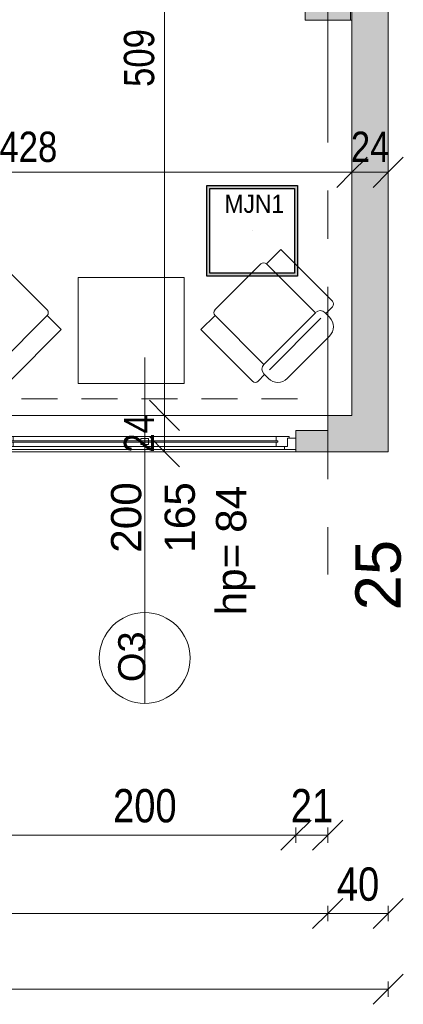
# Model space of a CAD drawing. Header units: centimetres. Extents: x -1631 to 21770, y -8842 to 3590.
# Tile 122 of 150: x 984 to 1237, y -257 to 394. Entities that reach past the tile are written whole.
import ezdxf

# ---------------------------------------------------------------- set-up
doc = ezdxf.new("R2010")
doc.units = ezdxf.units.CM
doc.linetypes.add('Oś', pattern=[222.25, 127, -31.75, 31.75, -31.75])
doc.linetypes.add('Ponad', pattern=[39.688, 23.813, -15.875])
for name, color, linetype, lineweight in [('A-ANNO-DIMS', 211, 'Continuous', 13), ('A-ANNO-DIMS-100', 211, 'Continuous', 13), ('A-FLOR-OVHD', 1, 'Ponad', 9), ('A-GLAZ', 151, 'Continuous', 13), ('A-GLAZ-IDEN', 152, 'Continuous', 13), ('A-WALL', 113, 'Continuous', 13), ('A-WALL-PATT', 111, 'Continuous', 13), ('I-FURN', 30, 'Continuous', 9), ('S-COLS', 52, 'Continuous', 13), ('S-GRID', 1, 'Continuous', 13), ('S-GRID-IDEN', 1, 'Continuous', 13)]:
    doc.layers.add(name, color=color, linetype=linetype, lineweight=lineweight)
doc.layers.add('E_oprawy', color=12, linetype='Continuous')
doc.styles.add('Arial', font='arial.ttf', dxfattribs={"width": 0.9, "height": 18})
doc.styles.add('Arial Narrow_1', font='ARIALN.TTF', dxfattribs={"height": 22})
doc.styles.add('Arial Narrow_5', font='ARIALN.TTF', dxfattribs={"height": 20})
doc.styles.add('Arial_10', font='arial.ttf', dxfattribs={"height": 20})
doc.styles.add('Arial_13', font='arial.ttf', dxfattribs={"height": 0.2})
doc.styles.add('Arial_7', font='arial.ttf', dxfattribs={"height": 30})
doc.styles.add('Arial_8', font='arial.ttf', dxfattribs={"height": 18})
doc.dimstyles.new('Diagonal_1_100__0_1_', dxfattribs={"dimscale": 30.48, "dimtxt": 22.515481, "dimasz": 0.656168, "dimexe": 0.164042, "dimexo": 0.0625, "dimgap": 0.065617, "dimtad": 1, "dimdec": 1, "dimrnd": 0.1, "dimdsep": 46, "dimtxsty": 'Arial Narrow_1', "dimblk1": 'OBLIQUE', "dimblk2": 'OBLIQUE', "dimsah": 1, "dimcen": 0.09, "dimazin": 0, "dimtfac": 1, "dimtdec": 4, "dimtix": 1, "dimtmove": 0, "dimatfit": 3, "dimfxl": 0, "dimtvp": 1, "dimtolj": 1, "dimtzin": 0, "dimarcsym": 0})
doc.dimstyles.new('Diagonal_1_100__0__wewnętrzne_1', dxfattribs={"dimscale": 30.48, "dimtxt": 20.468619, "dimasz": 0.656168, "dimexe": 0.164042, "dimexo": 0.0625, "dimgap": 0.032808, "dimtad": 1, "dimdec": 0, "dimdsep": 46, "dimtxsty": 'Arial Narrow_5', "dimblk1": 'OBLIQUE', "dimblk2": 'OBLIQUE', "dimsah": 1, "dimcen": 0.09, "dimazin": 0, "dimtfac": 1, "dimtdec": 4, "dimtix": 1, "dimtmove": 0, "dimatfit": 3, "dimfxl": 0, "dimtvp": 1, "dimtolj": 1, "dimtzin": 0, "dimarcsym": 0})
doc.dimstyles.new('Diagonal_1_100__0__wewnętrzne_2', dxfattribs={"dimscale": 30.48, "dimtxt": 20.468619, "dimasz": 0.656168, "dimexe": 0.164042, "dimexo": 0.0625, "dimgap": 0.032808, "dimtad": 1, "dimdec": 0, "dimdsep": 46, "dimtxsty": 'Arial Narrow_5', "dimblk1": 'OBLIQUE', "dimblk2": 'OBLIQUE', "dimsah": 1, "dimcen": 0.09, "dimazin": 0, "dimtfac": 1, "dimtdec": 4, "dimtix": 1, "dimtmove": 2, "dimatfit": 3, "dimfxl": 0, "dimtvp": 1, "dimtolj": 1, "dimtzin": 0, "dimarcsym": 0})

# ---------------------------------------------------------------- blocks, each defined once
blk = doc.blocks.new('M_Concrete-Square-Column - 300 x 300mm-1794509-5_piętro III __10_50 m_ - stan projektowany')
at = {"layer": 'S-COLS', "lineweight": 9}
blk.add_hatch(color=254, dxfattribs=at).paths.add_polyline_path([(15, -15), (15, 15), (-15, 15), (-15, -15)], flags=0)
for p, q in [((15, 15), (-15, 15)), ((-15, 15), (-15, -15)), ((15, -15), (15, 15)), ((-15, -15), (15, -15))]:
    blk.add_line(p, q, dxfattribs=at)
blk = doc.blocks.new('Blat - Blat-1285693-5_piętro III __10_50 m_ - stan projektowany')
at = {"layer": 'I-FURN'}
for p, q in [((0, 70), (0, 0)), ((70, 70), (0, 70)), ((70, 0), (70, 70)), ((0, 0), (70, 0))]:
    blk.add_line(p, q, dxfattribs=at)
blk = doc.blocks.new('fotel - kanapa-2455244-5_piętro III __10_50 m_ - stan projektowany')
at = {"layer": 'I-FURN'}
for p, q in [((-43.88, 33.89), (-4.28, 33.89)), ((-52.65, 21.53), (-58.79, 21.53)), ((-52.65, 20.72), (-52.65, 25.11)), ((-48.26, 21.53), (0, 21.53)), ((4.5, 25.11), (4.5, 20.72)), ((4.59, 21.53), (10.73, 21.53)), ((-61.42, -29.29), (-61.42, 18.9)), ((-48.26, 16.34), (-48.26, -29.29)), ((0, 16.34), (-48.26, 16.34)), ((0, 16.34), (0, -29.29)), ((13.36, 18.9), (13.36, -29.29)), ((-48.26, -29.29), (-61.42, -29.29)), ((-2.63, -31.93), (-45.63, -31.93)), ((13.36, -29.29), (0, -29.29))]:
    blk.add_line(p, q, dxfattribs=at)
for centre, radius, start, end in [((-43.88, 25.11), 8.77, 90, 180), ((-4.28, 25.11), 8.77, 0, 90), ((-58.79, 18.9), 2.63, 90, 180), ((-48.26, 20.72), 4.39, 180, 270), ((0.11, 20.72), 4.39, 270, 360), ((10.73, 18.9), 2.63, 360, 90), ((-45.63, -29.29), 2.63, 180, 270), ((-2.63, -29.29), 2.63, 270, 0)]:
    blk.add_arc(centre, radius, start, end, dxfattribs=at)
blk = doc.blocks.new('fotel - kanapa-2455383-5_piętro III __10_50 m_ - stan projektowany')
at = {"layer": 'I-FURN'}
for p, q in [((-61.42, 29.29), (-61.42, -18.9)), ((-48.26, 29.29), (-61.42, 29.29)), ((-48.26, -16.34), (-48.26, 29.29)), ((-2.63, 31.93), (-45.63, 31.93)), ((0, -16.34), (0, 29.29)), ((13.36, 29.29), (0, 29.29)), ((13.36, -18.9), (13.36, 29.29)), ((0, -16.34), (-48.26, -16.34)), ((-52.65, -21.53), (-58.79, -21.53)), ((-52.65, -20.72), (-52.65, -25.11)), ((-48.26, -21.53), (0, -21.53)), ((4.5, -25.11), (4.5, -20.72)), ((4.59, -21.53), (10.73, -21.53)), ((-43.88, -33.89), (-4.28, -33.89))]:
    blk.add_line(p, q, dxfattribs=at)
for centre, radius, start, end in [((-45.63, 29.29), 2.63, 90, 180), ((-2.63, 29.29), 2.63, 360, 90), ((-58.79, -18.9), 2.63, 180, 270), ((-48.26, -20.72), 4.39, 90, 180), ((0.11, -20.72), 4.39, 0, 90), ((10.73, -18.9), 2.63, 270, 0), ((-43.88, -25.11), 8.77, 180, 270), ((-4.28, -25.11), 8.77, 270, 360)]:
    blk.add_arc(centre, radius, start, end, dxfattribs=at)
blk = doc.blocks.new('Okno - automatyczna etykieta - 200x165 _projektowane_-2623157-5_piętro III __10_50 m_ - stan projektowany')
at = {"layer": 'A-GLAZ'}
for p, q in [((-92.5, 5.5), (-100, 5.5)), ((-100, 5.5), (-100, -2)), ((-100, 5.5), (100, 5.5)), ((-87, 3.5), (-94.5, 3.5)), ((-94.5, 3.5), (-94.5, -2)), ((-94.5, -2), (-94.5, 3.5)), ((-94.5, 3.5), (-92.5, 3.5)), ((-92.5, 3.5), (-92.5, 5.5)), ((92.5, 5.5), (-92.5, 5.5)), ((88, 0.75), (-88, 0.75)), ((-88, 0.75), (-88, -0.25)), ((-88, -0.25), (-88, 0.75)), ((-88, 0.75), (-87, 0.75)), ((-87, 0.75), (-87, 3.5)), ((87, 3.5), (-87, 3.5)), ((2.5, 2.25), (-2.5, 2.25)), ((-2.5, 2.25), (-2.5, -1.75)), ((2.5, -1.75), (2.5, 2.25)), ((94.5, 3.5), (87, 3.5)), ((87, 3.5), (87, 0.75)), ((87, 0.75), (88, 0.75)), ((88, -0.25), (88, 0.75)), ((88, 0.75), (88, -0.25)), ((100, 5.5), (92.5, 5.5)), ((92.5, 5.5), (92.5, 3.5)), ((92.5, 3.5), (94.5, 3.5)), ((94.5, -2), (94.5, 3.5)), ((94.5, 3.5), (94.5, -2)), ((100, -2), (100, 5.5)), ((-100, -2), (-94.5, -2)), ((-94.5, -2), (-95.5, -2)), ((-95.5, -2), (-95.5, -3)), ((-95.5, -3), (-87, -3)), ((-88, -0.25), (88, -0.25)), ((-87, -0.25), (-88, -0.25)), ((-87, -3), (-87, -0.25)), ((87, -3), (-87, -3)), ((-2.5, -1.75), (2.5, -1.75)), ((87, -0.25), (87, -3)), ((88, -0.25), (87, -0.25)), ((87, -3), (95.5, -3)), ((95.5, -2), (94.5, -2)), ((94.5, -2), (100, -2)), ((95.5, -3), (95.5, -2))]:
    blk.add_line(p, q, dxfattribs=at)
blk = doc.blocks.new('DIMBLOCK1-5_piętro III __10_50 m_ - stan projektowany')
at = {"layer": 'A-ANNO-DIMS-100', "transparency": 16777216}
for p, q in [((-1252.62, -246.77), (-1242.62, -236.77)), ((1227.38, -246.77), (1237.38, -236.77)), ((-1252.62, -246.77), (-1262.62, -256.77)), ((-1252.62, -241.77), (-1252.62, -251.77)), ((-1252.62, -246.77), (-1252.62, -241.77)), ((-1252.62, -246.77), (1227.38, -246.77)), ((1227.38, -246.77), (1217.38, -256.77)), ((1227.38, -241.77), (1227.38, -251.77)), ((1227.38, -246.77), (1227.38, -241.77))]:
    blk.add_line(p, q, dxfattribs=at)
at = {"layer": 'A-ANNO-DIMS-100', "color": 0, "transparency": 16777216, "insert": (-40.5, -216.33), "char_height": 22, "width": 66.9031, "attachment_point": 1, "line_spacing_factor": 0.974696, "style": 'Arial Narrow_1'}
blk.add_mtext('2480', dxfattribs=at)
blk = doc.blocks.new('_Oblique')
at = {"color": 0, "linetype": 'ByBlock', "lineweight": -2}
blk.add_line((-0.5, -0.5), (0.5, 0.5), dxfattribs=at)
blk = doc.blocks.new('DIMBLOCK2-5_piętro III __10_50 m_ - stan projektowany')
at = {"layer": 'A-ANNO-DIMS-100', "transparency": 16777216}
for p, q in [((1187.38, -196.77), (1197.38, -186.77)), ((1227.38, -196.77), (1237.38, -186.77)), ((1187.38, -191.77), (1187.38, -201.77)), ((1187.38, -196.77), (1187.38, -191.77)), ((1227.38, -191.77), (1227.38, -201.77)), ((1227.38, -196.77), (1227.38, -191.77)), ((1187.38, -196.77), (1177.38, -206.77)), ((1227.38, -196.77), (1187.38, -196.77)), ((1227.38, -196.77), (1217.38, -206.77))]:
    blk.add_line(p, q, dxfattribs=at)
at = {"layer": 'A-ANNO-DIMS-100', "color": 0, "transparency": 16777216, "insert": (1193.44, -166.33), "char_height": 22, "width": 33.4516, "attachment_point": 1, "line_spacing_factor": 0.974696, "style": 'Arial Narrow_1'}
blk.add_mtext('40', dxfattribs=at)
blk = doc.blocks.new('DIMBLOCK3-5_piętro III __10_50 m_ - stan projektowany')
at = {"layer": 'A-ANNO-DIMS-100', "transparency": 16777216}
for p, q in [((587.38, -196.77), (597.38, -186.77)), ((1187.38, -196.77), (1197.38, -186.77)), ((587.38, -191.77), (587.38, -201.77)), ((587.38, -196.77), (587.38, -191.77)), ((1187.38, -191.77), (1187.38, -201.77)), ((1187.38, -196.77), (1187.38, -191.77)), ((587.38, -196.77), (577.38, -206.77)), ((1187.38, -196.77), (587.38, -196.77)), ((1187.38, -196.77), (1177.38, -206.77))]:
    blk.add_line(p, q, dxfattribs=at)
at = {"layer": 'A-ANNO-DIMS-100', "color": 0, "transparency": 16777216, "insert": (866.47, -166.33), "char_height": 22, "width": 50.1774, "attachment_point": 1, "line_spacing_factor": 0.974696, "style": 'Arial Narrow_1'}
blk.add_mtext('600', dxfattribs=at)
blk = doc.blocks.new('DIMBLOCK57-5_piętro III __10_50 m_ - stan projektowany')
at = {"layer": 'A-ANNO-DIMS-100', "transparency": 16777216}
for p, q in [((1079.48, 132.33), (1069.48, 142.33)), ((1084.48, 132.33), (1074.48, 132.33)), ((1079.48, 108.33), (1079.48, 132.33)), ((1079.48, 132.33), (1089.48, 122.33)), ((1079.48, 132.33), (1084.48, 132.33)), ((1079.48, 108.33), (1069.48, 118.33)), ((1084.48, 108.33), (1074.48, 108.33)), ((1079.48, 108.33), (1089.48, 98.33)), ((1079.48, 108.33), (1084.48, 108.33))]:
    blk.add_line(p, q, dxfattribs=at)
at = {"layer": 'A-ANNO-DIMS-100', "color": 0, "transparency": 16777216, "insert": (1052.64, 107.65), "char_height": 20, "width": 30.4105, "attachment_point": 1, "rotation": 90, "line_spacing_factor": 0.974696, "style": 'Arial Narrow_5'}
blk.add_mtext('24', dxfattribs=at)
blk = doc.blocks.new('DIMBLOCK58-5_piętro III __10_50 m_ - stan projektowany')
at = {"layer": 'A-ANNO-DIMS-100', "transparency": 16777216}
for p, q in [((1079.48, 640.83), (1069.48, 650.83)), ((1074.48, 640.83), (1084.48, 640.83)), ((1079.48, 640.83), (1074.48, 640.83)), ((1079.48, 132.33), (1079.48, 640.83)), ((1079.48, 640.83), (1089.48, 630.83)), ((1079.48, 132.33), (1069.48, 142.33)), ((1084.48, 132.33), (1074.48, 132.33)), ((1079.48, 132.33), (1089.48, 122.33)), ((1079.48, 132.33), (1084.48, 132.33))]:
    blk.add_line(p, q, dxfattribs=at)
at = {"layer": 'A-ANNO-DIMS-100', "color": 0, "transparency": 16777216, "insert": (1052.64, 349.28), "char_height": 20, "width": 45.6158, "attachment_point": 1, "rotation": 90, "line_spacing_factor": 0.974696, "style": 'Arial Narrow_5'}
blk.add_mtext('509', dxfattribs=at)
blk = doc.blocks.new('DIMBLOCK161-5_piętro III __10_50 m_ - stan projektowany')
at = {"layer": 'A-ANNO-DIMS-100', "transparency": 16777216}
for p, q in [((1203.38, 292.9), (1213.38, 302.9)), ((1227.38, 292.9), (1237.38, 302.9)), ((1203.38, 292.9), (1193.38, 282.9)), ((1203.38, 287.9), (1203.38, 297.9)), ((1227.38, 292.9), (1203.38, 292.9)), ((1203.38, 292.9), (1203.38, 287.9)), ((1227.38, 292.9), (1217.38, 282.9)), ((1227.38, 287.9), (1227.38, 297.9)), ((1227.38, 292.9), (1227.38, 287.9))]:
    blk.add_line(p, q, dxfattribs=at)
at = {"layer": 'A-ANNO-DIMS-100', "color": 0, "transparency": 16777216, "insert": (1202.71, 319.75), "char_height": 20, "width": 30.4105, "attachment_point": 1, "line_spacing_factor": 0.974696, "style": 'Arial Narrow_5'}
blk.add_mtext('24', dxfattribs=at)
blk = doc.blocks.new('DIMBLOCK162-5_piętro III __10_50 m_ - stan projektowany')
at = {"layer": 'A-ANNO-DIMS-100', "transparency": 16777216}
for p, q in [((775.38, 292.9), (785.38, 302.9)), ((1203.38, 292.9), (1213.38, 302.9)), ((775.38, 292.9), (765.38, 282.9)), ((775.38, 287.9), (775.38, 297.9)), ((1203.38, 292.9), (775.38, 292.9)), ((775.38, 292.9), (775.38, 287.9)), ((1203.38, 292.9), (1193.38, 282.9)), ((1203.38, 287.9), (1203.38, 297.9)), ((1203.38, 292.9), (1203.38, 287.9))]:
    blk.add_line(p, q, dxfattribs=at)
at = {"layer": 'A-ANNO-DIMS-100', "color": 0, "transparency": 16777216, "insert": (970.37, 319.75), "char_height": 20, "width": 45.6158, "attachment_point": 1, "line_spacing_factor": 0.974696, "style": 'Arial Narrow_5'}
blk.add_mtext('428', dxfattribs=at)
blk = doc.blocks.new('DIMBLOCK252-5_piętro III __10_50 m_ - stan projektowany')
at = {"layer": 'A-ANNO-DIMS-100', "transparency": 16777216}
for p, q in [((1166.38, -145.01), (1176.38, -135.01)), ((1187.38, -145.01), (1197.38, -135.01)), ((1166.38, -140.01), (1166.38, -150.01)), ((1166.38, -145.01), (1166.38, -140.01)), ((1187.38, -140.01), (1187.38, -150.01)), ((1187.38, -145.01), (1187.38, -140.01)), ((1166.38, -145.01), (1156.38, -155.01)), ((1187.38, -145.01), (1166.38, -145.01)), ((1187.38, -145.01), (1177.38, -155.01))]:
    blk.add_line(p, q, dxfattribs=at)
at = {"layer": 'A-ANNO-DIMS-100', "color": 0, "transparency": 16777216, "insert": (1162.94, -114.57), "char_height": 22, "width": 33.4516, "attachment_point": 1, "line_spacing_factor": 0.974696, "style": 'Arial Narrow_1'}
blk.add_mtext('21', dxfattribs=at)
blk = doc.blocks.new('DIMBLOCK253-5_piętro III __10_50 m_ - stan projektowany')
at = {"layer": 'A-ANNO-DIMS-100', "transparency": 16777216}
for p, q in [((966.38, -145.01), (976.38, -135.01)), ((1166.38, -145.01), (1176.38, -135.01)), ((966.38, -140.01), (966.38, -150.01)), ((966.38, -145.01), (966.38, -140.01)), ((1166.38, -140.01), (1166.38, -150.01)), ((1166.38, -145.01), (1166.38, -140.01)), ((966.38, -145.01), (956.38, -155.01)), ((1166.38, -145.01), (966.38, -145.01)), ((1166.38, -145.01), (1156.38, -155.01))]:
    blk.add_line(p, q, dxfattribs=at)
at = {"layer": 'A-ANNO-DIMS-100', "color": 0, "transparency": 16777216, "insert": (1045.47, -114.57), "char_height": 22, "width": 50.1774, "attachment_point": 1, "line_spacing_factor": 0.974696, "style": 'Arial Narrow_1'}
blk.add_mtext('200', dxfattribs=at)
blk = doc.blocks.new('Okno_LD_typ 100 - metka _ wys_parapetu-2491833-5_piętro III __10_50 m_ - stan projektowany')
at = {"layer": 'A-GLAZ-IDEN'}
blk.add_line((0, 1.8925), (0, -0.3919), dxfattribs=at)
blk.add_circle((0, -0.0919), 0.3, dxfattribs=at)
at = {"layer": 'A-GLAZ-IDEN', "insert": (0.4711, 0.6634), "char_height": 0.2, "width": 0.48783, "attachment_point": 3, "rotation": 90, "line_spacing_factor": 0.936439, "style": 'Arial_13', "bg_fill": 3, "box_fill_scale": 1.25, "bg_fill_color": 256, "bg_fill_true_color": 13158600, "bg_fill_transparency": 0}
blk.add_mtext('\\pxqr,t6.35,12.7,19.05,25.4,31.75,38.1,44.45,50.8,57.15,63.5,69.85,76.2,82.55,88.9,95.25,101.6,107.95,114.3,120.65,127,133.35,139.7,146.05,152.4,158.75,165.1,171.45,177.8,184.15,190.5,196.85,203.2;{hp= }', dxfattribs=at)
blk = doc.blocks.new('MJN1')
at = {"layer": 'E_oprawy', "linetype": 'ByBlock'}
h = blk.add_hatch(color=256, dxfattribs=at)
h.paths.add_polyline_path([(-30, -30), (-30, 30), (30, 30), (30, -30)])
h.paths.add_polyline_path([(-28, -28), (-28, 28), (28, 28), (28, -28)], flags=16)
for points in [[(-30, -30), (-30, 30), (30, 30), (30, -30)], [(-28, -28), (-28, 28), (28, 28), (28, -28)]]:
    blk.add_lwpolyline(points, close=True, dxfattribs=at)
blk.add_circle((0, 0), 0.0000001, dxfattribs=at)
at = {"layer": 'E_oprawy', "color": 4, "style": 'Arial', "width": 0.9}
blk.add_text('MJN1', height=12, dxfattribs=at).set_placement((-18.29, 11.9))

msp = doc.modelspace()

# ---------------------------------------------------------------- hatches: boundary and pattern name
at = {"layer": 'A-WALL-PATT'}
h = msp.add_hatch(color=9, dxfattribs=at)
h.paths.add_polyline_path([(1203.38, 393.33), (1227.38, 393.33), (1227.38, 423.33), (1203.38, 423.33), (1203.38, 419.08)], flags=0)
h.paths.add_polyline_path([(1203.38, 633.33), (1227.38, 633.33), (1227.38, 663.33), (1203.38, 663.33)], flags=0)
h.paths.add_polyline_path([(1227.38, 873.33), (1227.38, 903.33), (1203.38, 903.33), (1203.38, 873.33)], flags=0)
h.paths.add_polyline_path([(1203.38, 1113.33), (1227.38, 1113.33), (1227.38, 1143.33), (1203.38, 1143.33)], flags=0)
h.paths.add_polyline_path([(1227.38, 1353.33), (1227.38, 1383.33), (1203.38, 1383.33), (1203.38, 1353.33)], flags=0)
h.paths.add_polyline_path([(1227.38, 1593.33), (1227.38, 1623.33), (1203.38, 1623.33), (1203.38, 1593.33)], flags=0)
h.paths.add_polyline_path([(1227.38, 1833.33), (1227.38, 1863.33), (1203.38, 1863.33), (1203.38, 1833.33)], flags=0)
h.paths.add_polyline_path([(1227.38, 2073.33), (1227.38, 2103.33), (1203.38, 2103.33), (1203.38, 2073.33)], flags=0)
h.paths.add_polyline_path([(1203.38, 2313.33), (1227.38, 2313.33), (1227.38, 2343.33), (1203.38, 2343.33)], flags=0)
h.paths.add_polyline_path([(1227.38, 2553.33), (1227.38, 2583.33), (1203.38, 2583.33), (1203.38, 2553.33)], flags=0)
h.paths.add_polyline_path([(1227.38, 2793.33), (1227.38, 2824.33), (1203.38, 2824.33), (1203.38, 2793.33)], flags=0)
for points in [[(1227.38, 132.33), (1227.38, 393.33), (1203.38, 393.33), (1203.38, 132.33)], [(1187.38, 108.33), (1227.38, 108.33), (1227.38, 132.33), (1187.38, 132.33), (1187.38, 122.33)]]:
    msp.add_hatch(color=9, dxfattribs=at).paths.add_polyline_path(points, flags=0)
h = msp.add_hatch(color=9, dxfattribs=at)
h.paths.add_polyline_path([(667.38, 108.33), (702.38, 108.33), (702.38, 122.33), (667.38, 122.33)], flags=0)
h.paths.add_polyline_path([(892.38, 108.33), (962.38, 108.33), (962.38, 122.33), (892.38, 122.33)], flags=0)
h.paths.add_polyline_path([(1166.38, 108.33), (1187.38, 108.33), (1187.38, 122.33), (1166.38, 122.33), (1166.38, 109.83)], flags=0)

# ---------------------------------------------------------------- linework, layer by layer
at = {"layer": 'A-FLOR-OVHD'}
msp.add_line((667.38, 143.33), (1172.38, 143.33), dxfattribs=at)
at = {"layer": 'A-WALL', "lineweight": 9}
for p, q in [((1203.38, 423.33), (1203.38, 132.33)), ((1227.38, 108.33), (1227.38, 423.33)), ((1202.38, 393.33), (1203.38, 393.33)), ((775.38, 132.33), (1203.38, 132.33)), ((1187.38, 132.33), (1187.38, 122.33)), ((1187.38, 122.33), (1166.38, 122.33)), ((1166.38, 122.33), (1166.38, 117.33)), ((1227.38, 108.33), (966.38, 108.33)), ((1166.38, 109.83), (1166.38, 108.33))]:
    msp.add_line(p, q, dxfattribs=at)
at = {"layer": 'S-GRID', "linetype": 'Oś'}
msp.add_line((1187.38, 2884.27), (1187.38, 27.13), dxfattribs=at)

# ---------------------------------------------------------------- block references
at = {"layer": 'A-GLAZ', "rotation": 180}
msp.add_blockref('Okno - automatyczna etykieta - 200x165 _projektowane_-2623157-5_piętro III __10_50 m_ - stan projektowany', (1066.38, 115.33), dxfattribs=at)
at = {"layer": 'E_oprawy'}
msp.add_blockref('MJN1', (1137.46, 254.2), dxfattribs=at)
at = {"layer": 'I-FURN'}
for name, p, rotation in [('fotel - kanapa-2455244-5_piętro III __10_50 m_ - stan projektowany', (947.05, 211.68), 134.9999999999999), ('fotel - kanapa-2455383-5_piętro III __10_50 m_ - stan projektowany', (1167.71, 211.68), 45.00000000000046), ('Blat - Blat-1285693-5_piętro III __10_50 m_ - stan projektowany', (1022.38, 223.43), 269.9999999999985)]:
    msp.add_blockref(name, p, dxfattribs=dict(at, rotation=rotation))
at = {"layer": 'S-COLS', "lineweight": 9}
msp.add_blockref('M_Concrete-Square-Column - 300 x 300mm-1794509-5_piętro III __10_50 m_ - stan projektowany', (1187.38, 408.33), dxfattribs=at)

# ---------------------------------------------------------------- texts
at = {"layer": 'S-GRID-IDEN', "insert": (1220.88, 26.79), "char_height": 30, "width": 48.3, "attachment_point": 5, "rotation": 90, "line_spacing_factor": 0.936439, "style": 'Arial_7'}
msp.add_mtext('\\pxqc,t4.23333,8.46667,12.7,16.93333,21.16667,25.4,29.63333,33.86667,38.1,42.33333,46.56667,50.8,55.03333,59.26667,63.5,67.73333,71.96667,76.2,80.43333,84.66667,88.9,93.13333,97.36667,101.6,105.83333,110.06667,114.3,118.53333,122.76667,127,131.23333,135.46667;{25}', dxfattribs=at)

# ---------------------------------------------------------------- dimensions: what is measured, and where the dimension line sits
at = {"layer": 'A-ANNO-DIMS'}
dim = msp.add_linear_dim(base=(1079.48404441, 640.82555458), p1=(1084.48404441, 132.32555458), p2=(1074.48404441, 640.82555458), angle=90, dimstyle='Diagonal_1_100__0__wewnętrzne_2', override={"dimpost": '<>', "dimfxl": 508.598319}, dxfattribs=at)
dim.commit()
dim.dimension.update_dxf_attribs({"geometry": 'DIMBLOCK58-5_piętro III __10_50 m_ - stan projektowany', "text_midpoint": (1065.96920075, 372.08843011), "dimtype": 160, "text_rotation": 90})
for base, p1, p2, dimstyle, override, picture, middle in [((775.38, 292.9), (1203.38, 287.9), (775.38, 287.9), 'Diagonal_1_100__0__wewnętrzne_1', {"dimpost": '<>', "dimfxl": 428}, 'DIMBLOCK162-5_piętro III __10_50 m_ - stan projektowany', (989.38, 304.11)), ((1203.38, 292.9), (1227.38, 287.9), (1203.38, 287.9), 'Diagonal_1_100__0__wewnętrzne_1', {"dimpost": '<>', "dimfxl": 24}, 'DIMBLOCK161-5_piętro III __10_50 m_ - stan projektowany', (1215.38, 303.94)), ((587.38, -196.77), (1187.38, -191.77), (587.38, -191.77), 'Diagonal_1_100__0_1_', {"dimpost": '<>', "dimfxl": 600}, 'DIMBLOCK3-5_piętro III __10_50 m_ - stan projektowany', (887.38, -183.53)), ((1187.38, -196.77), (1227.38, -191.77), (1187.38, -191.77), 'Diagonal_1_100__0_1_', {"dimpost": '<>', "dimfxl": 40}, 'DIMBLOCK2-5_piętro III __10_50 m_ - stan projektowany', (1207.38, -183.53)), ((1227.38, -246.77), (-1252.62, -241.77), (1227.38, -241.77), 'Diagonal_1_100__0_1_', {"dimpost": '<>', "dimfxl": 2480}, 'DIMBLOCK1-5_piętro III __10_50 m_ - stan projektowany', (-12.62, -233.53))]:
    dim = msp.add_linear_dim(base=base, p1=p1, p2=p2, dimstyle=dimstyle, override=override, dxfattribs=at)
    dim.commit()
    dim.dimension.update_dxf_attribs({"geometry": picture, "text_midpoint": middle})
for base, p1, p2, angle, dimstyle, override, picture, middle in [((1079.48, 132.33), (1084.48, 108.33), (1084.48, 132.33), 90, 'Diagonal_1_100__0__wewnętrzne_1', {"dimpost": '<>', "dimfxl": 24}, 'DIMBLOCK57-5_piętro III __10_50 m_ - stan projektowany', (1068.44, 120.33)), ((966.38, -145.01), (1166.38, -140.01), (966.38, -140.01), 0, 'Diagonal_1_100__0_1_', {"dimpost": '<>', "dimfxl": 200}, 'DIMBLOCK253-5_piętro III __10_50 m_ - stan projektowany', (1066.38, -131.77)), ((1166.38, -145.01), (1187.38, -140.01), (1166.38, -140.01), 0, 'Diagonal_1_100__0_1_', {"dimpost": '<>', "dimfxl": 21}, 'DIMBLOCK252-5_piętro III __10_50 m_ - stan projektowany', (1176.88, -131.96))]:
    dim = msp.add_linear_dim(base=base, p1=p1, p2=p2, angle=angle, dimstyle=dimstyle, override=override, dxfattribs=at)
    dim.commit()
    dim.dimension.update_dxf_attribs({"geometry": picture, "text_midpoint": middle})

# ---------------------------------------------------------------- next in the draw order: block references
at = {"layer": 'A-GLAZ-IDEN', "xscale": 99.99999999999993, "yscale": 99.99999999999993, "zscale": 99.99999999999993}
msp.add_blockref('Okno_LD_typ 100 - metka _ wys_parapetu-2491833-5_piętro III __10_50 m_ - stan projektowany', (1066.38, -18.79), dxfattribs=at)

# ---------------------------------------------------------------- next in the draw order: texts
at = {"layer": 'A-GLAZ-IDEN', "rotation": 90, "line_spacing_factor": 0.936439}
for s, insert, char_height, width, attachment_point, style in [('\\pxqc,t6.35,12.7,19.05,25.4,31.75,38.1,44.45,50.8,57.15,63.5,69.85,76.2,82.55,88.9,95.25,101.6,107.95,114.3,120.65,127,133.35,139.7,146.05,152.4,158.75,165.1,171.45,177.8,184.15,190.5,196.85,203.2;{200}', (1054.26, 64.84), 20, 48.3, 5, 'Arial_10'), ('\\pxqc,t6.35,12.7,19.05,25.4,31.75,38.1,44.45,50.8,57.15,63.5,69.85,76.2,82.55,88.9,95.25,101.6,107.95,114.3,120.65,127,133.35,139.7,146.05,152.4,158.75,165.1,171.45,177.8,184.15,190.5,196.85,203.2;{165}', (1089.7, 64.84), 20, 48.3, 5, 'Arial_10'), ('\\pxt6.35,12.7,19.05,25.4,31.75,38.1,44.45,50.8,57.15,63.5,69.85,76.2,82.55,88.9,95.25,101.6,107.95,114.3,120.65,127,133.35,139.7,146.05,152.4,158.75,165.1,171.45,177.8,184.15,190.5,196.85,203.2;{84}', (1113.49, 54.73), 20, 32.4, 1, 'Arial_10'), ('\\pxqc,t7.05556,14.11111,21.16667,28.22222,35.27778,42.33333,49.38889,56.44444,63.5,70.55556,77.61111,84.66667,91.72222,98.77778,105.83333,112.88889,119.94444,127,134.05556,141.11111,148.16667,155.22222,162.27778,169.33333,176.38889,183.44444,190.5,197.55556,204.61111,211.66667,218.72222,225.77778;{O3}', (1057.99, -27.17), 18, 33.7, 5, 'Arial_8')]:
    msp.add_mtext(s, dxfattribs=dict(at, insert=insert, char_height=char_height, width=width, attachment_point=attachment_point, style=style))

doc.saveas('drawing.dxf')
